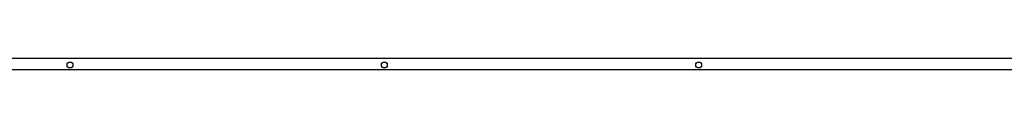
# Model space of a CAD drawing. Extents: x 26250 to 211390, y 12641 to 169243.
# Tile 38 of 132: x 95607 to 96770, y 17001 to 17014. Entities that reach past the tile are written whole.
import ezdxf

# ---------------------------------------------------------------- set-up
doc = ezdxf.new("R2010")
doc.units = 0
doc.header["$LTSCALE"] = 212.5
doc.layers.add('11', color=7, linetype='CONTINUOUS')

# ---------------------------------------------------------------- blocks, each defined once
blk = doc.blocks.new('*G112')
at = {"layer": '11', "color": 7, "linetype": 'CONTINUOUS'}
for p, q in [((95254.9, 17014), (97933.9, 17014)), ((97920.4, 17000.5), (95268.4, 17000.5))]:
    blk.add_line(p, q, dxfattribs=at)
for centre in [(95666.2, 17006.1), (96037.5, 17006.1), (96408.8, 17006.1)]:
    blk.add_circle(centre, 3.5, dxfattribs=at)

msp = doc.modelspace()

# ---------------------------------------------------------------- block references
at = {"layer": '11', "color": 7, "linetype": 'CONTINUOUS'}
msp.add_blockref('*G112', (0, 0), dxfattribs=at)

doc.saveas('drawing.dxf')
